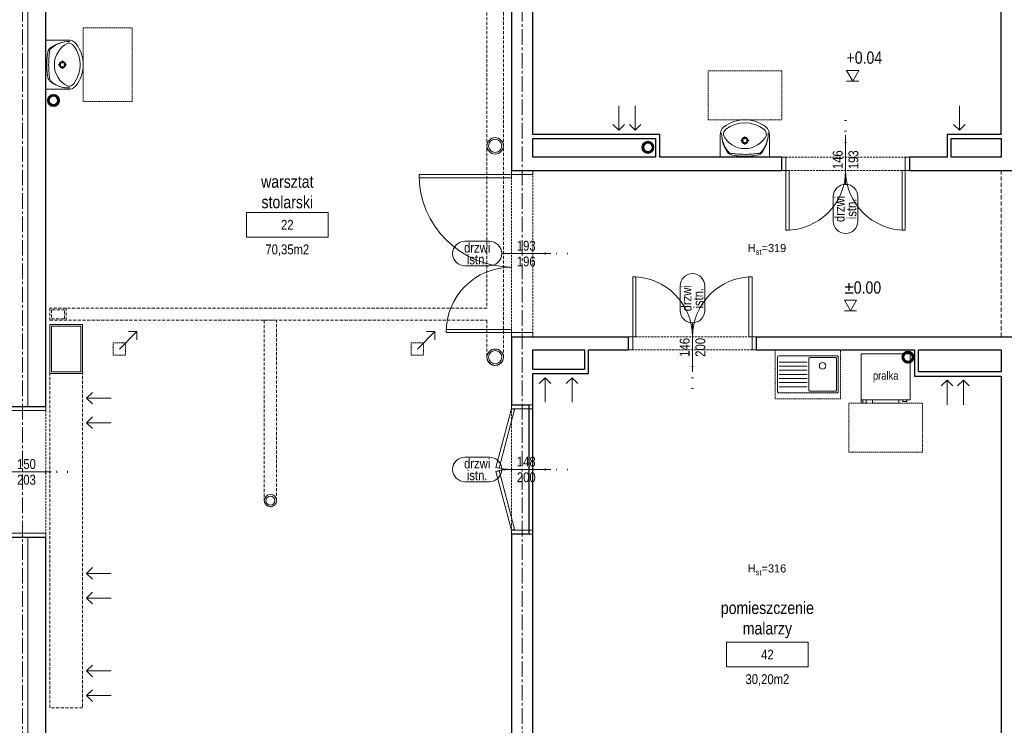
# Model space of a CAD drawing. Header units: millimetres. Extents: x -291747 to 77132, y 46721 to 203932.
# Tile 15 of 110: x 69252 to 70455, y 80796 to 81657. Entities that reach past the tile are written whole.
import ezdxf
from ezdxf.enums import TextEntityAlignment as Align

# ---------------------------------------------------------------- set-up
doc = ezdxf.new("R2010")
doc.units = ezdxf.units.MM
doc.header["$MEASUREMENT"] = 0
for name, pattern in [('DIVIDE', [1.25, 0.5, -0.25, 0, -0.25, 0, -0.25]), ('xreff_LSN_szatnie_PW_rzuty_14$0$CENTER2', [28.575, 19.05, -3.175, 3.175, -3.175]), ('xreff_LSN_szatnie_PW_rzuty_14$0$DASHED', [19.05, 12.7, -6.35]), ('xreff_LSN_szatnie_PW_rzuty_14$0$HIDDEN2', [4.7625, 3.175, -1.5875])]:
    doc.linetypes.add(name, pattern=pattern)
doc.layers.get('0').update_dxf_attribs({"lineweight": 9})
doc.layers.get('Defpoints').update_dxf_attribs({"lineweight": 9})
for name, color, linetype, lineweight in [('FL-xref', 250, 'Continuous', 9), ('FL_ppoż', 4, 'DIVIDE', 40), ('Kanalizacja', 24, 'Continuous', 35), ('xreff_LSN_szatnie_PW_rzuty_14$0$A drzwi płytowe', 252, 'Continuous', 9), ('xreff_LSN_szatnie_PW_rzuty_14$0$A koty architektura', 252, 'Continuous', 9), ('xreff_LSN_szatnie_PW_rzuty_14$0$A opis', 252, 'Continuous', 9), ('xreff_LSN_szatnie_PW_rzuty_14$0$A opis pom', 252, 'Continuous', 9), ('xreff_LSN_szatnie_PW_rzuty_14$0$A opis pom pow', 252, 'Continuous', 9), ('xreff_LSN_szatnie_PW_rzuty_14$0$A opis stolarka', 252, 'Continuous', 9), ('xreff_LSN_szatnie_PW_rzuty_14$0$A opis stolarka NWD typ', 252, 'Continuous', 9), ('xreff_LSN_szatnie_PW_rzuty_14$0$A opis stolarka NWD wyposażenie', 252, 'Continuous', 9), ('xreff_LSN_szatnie_PW_rzuty_14$0$A opis technologia', 8, 'Continuous', 13), ('xreff_LSN_szatnie_PW_rzuty_14$0$A widok wyżej', 252, 'xreff_LSN_szatnie_PW_rzuty_14$0$DASHED', 9), ('xreff_LSN_szatnie_PW_rzuty_14$0$A wyposazenie sanitarne', 8, 'Continuous', 9), ('xreff_LSN_szatnie_PW_rzuty_14$0$A-Wall', 252, 'Continuous', 9), ('xreff_LSN_szatnie_PW_rzuty_14$0$IS kanaly wentylacyjne', 8, 'xreff_LSN_szatnie_PW_rzuty_14$0$DASHED', 9), ('xreff_LSN_szatnie_PW_rzuty_14$0$IS wentylacja kratki istniejace', 8, 'Continuous', 9), ('xreff_LSN_szatnie_PW_rzuty_14$0$S-Grid-Iden', 8, 'xreff_LSN_szatnie_PW_rzuty_14$0$CENTER2', 9)]:
    doc.layers.add(name, color=color, linetype=linetype, lineweight=lineweight)
doc.layers.add('xreff_LSN_szatnie_PW_rzuty_14$0$A opis ppoż drzwi', color=252, linetype='Continuous', lineweight=9, transparency=0.25)
doc.styles.add('xreff_LSN_szatnie_PW_rzuty_14$0$Standard', font='txt')
doc.styles.add('xreff_LSN_szatnie_PW_rzuty_14$0$STYL ASA', font='ARIALN.TTF')

# ---------------------------------------------------------------- blocks, each defined once
blk = doc.blocks.new('xreff_LSN_szatnie_PW_rzuty_14$0$zlew jednokomorowy z ociekaczem')
at = {"color": 0, "linetype": 'ByBlock', "lineweight": -2, "ltscale": 0.15}
for p, q in [((-35, -15), (-1, -15)), ((-35, -20), (-1, -20)), ((-35, -25), (-1, -25)), ((-35, -30), (-1, -30)), ((-35, -35), (-1, -35)), ((-35, -40), (-1, -40)), ((-35, -45), (-1, -45))]:
    blk.add_line(p, q, dxfattribs=at)
for points in [[(-35.7, -52.5), (35.7, -52.5, 0.414214), (37, -51.2), (37, -8.8, 0.414214), (35.7, -7.5), (-35.7, -7.5, 0.414214), (-37, -8.8), (-37, -51.2, 0.414214)], [(2.2, -9.5), (33.8, -9.5, -0.414214), (35, -10.7), (35, -49.3, -0.414214), (33.8, -50.5), (2.2, -50.5, -0.414214), (1, -49.3), (1, -10.7, -0.414214)]]:
    blk.add_lwpolyline(points, format="xyb", close=True, dxfattribs=at)
blk.add_circle((18, -19.5), 4, dxfattribs=at)
at = {"layer": 'Defpoints', "linetype": 'xreff_LSN_szatnie_PW_rzuty_14$0$HIDDEN2', "ltscale": 0.5}
blk.add_lwpolyline([(40, 0), (-40, 0), (-40, -60), (40, -60)], close=True, dxfattribs=at)
blk = doc.blocks.new('xreff_LSN_szatnie_PW_rzuty_14$0$pralka')
for p, q in [((-30, -4), (-30, -56)), ((30, -56), (30, -4)), ((30, -56), (30, -4)), ((-30, -56), (30, -56)), ((-28, -60), (-28, -56)), ((-24, -60), (-28, -60)), ((-24, -60), (-24, -56)), ((-16, -60), (-16, -56)), ((-16, -60), (0, -60)), ((16, -60), (0, -60)), ((16, -60), (16, -56)), ((21, -58), (21, -56)), ((26, -58), (21, -58)), ((26, -56), (26, -58))]:
    blk.add_line(p, q)
blk.add_lwpolyline([(30, 0), (-30, 0), (-30, -60), (-24, -60), (-24, -56), (-16, -56), (-16, -60), (16, -60), (16, -56), (21, -56), (21, -58), (26, -58), (26, -56), (30, -56)], close=True)
at = {"layer": 'Defpoints', "linetype": 'xreff_LSN_szatnie_PW_rzuty_14$0$HIDDEN2', "ltscale": 0.5}
blk.add_lwpolyline([(-45, -60), (45, -60), (45, -120), (-45, -120)], close=True, dxfattribs=at)
at = {"insert": (0, -28), "char_height": 10, "attachment_point": 5, "style": 'xreff_LSN_szatnie_PW_rzuty_14$0$STYL ASA'}
blk.add_mtext_dynamic_manual_height_columns('\\pxqc;pralka', width=136.034, gutter_width=1, heights=[0], dxfattribs=at)
blk = doc.blocks.new('xreff_LSN_szatnie_PW_rzuty_14$0$umywalka 60x45')
at = {"color": 0, "lineweight": -2, "ltscale": 0.15}
for p, q in [((-30, 0), (30, 0)), ((-30, 0), (-30, -26.7)), ((9.5, 0), (-9.5, 0)), ((30, 0), (30, -26.7)), ((-1.9, -20.4), (-5.1, -20.4)), ((0, -15.3), (0, -18.5)), ((0, -22.2), (0, -25.4)), ((5, -20.4), (1.8, -20.4))]:
    blk.add_line(p, q, dxfattribs=at)
at = {"ltscale": 0.15}
blk.add_lwpolyline([(-26.3, -27, 0.236063), (-23.2, -34.4, 0.329715), (23.2, -34.4, 0.236063), (26.3, -27, 0.623035)], format="xyb", close=True, dxfattribs=at)
blk.add_lwpolyline([(-30, -26.7, 0.239105), (-25.5, -37.3, 0.331406), (25.5, -37.3, 0.239105), (30, -26.7)], format="xyb", dxfattribs=at)
at = {"color": 0, "lineweight": -2, "ltscale": 0.15}
for radius in [3.89, 2.78]:
    blk.add_circle((0, -20.4), radius, dxfattribs=at)
for centre, radius, start, end in [((9.3, -28.7), 37.7, 140.6648, 180.9072), ((5.4, -28.9), 33.9, 138.5245, 180.6767), ((-16.2, -9.7), 5, 97.8304, 138.5245), ((-16, -7.9), 5, 102.694, 140.6648), ((-0.6, -76.3), 75.1, 89.4897, 102.694), ((0.6, -131.8), 128.2, 90.245, 97.8304), ((0.6, -76.3), 75.1, 77.2285, 90.4328), ((-0.7, -131.8), 128.2, 82.0921, 89.6775), ((16.2, -9.8), 5, 41.398, 82.0921), ((16.1, -8), 5, 39.2578, 77.2285), ((-9.3, -28.7), 37.7, 359.0153, 39.2578), ((-5.5, -28.9), 33.9, 359.2458, 41.398)]:
    blk.add_arc(centre, radius, start, end, dxfattribs=at)
at = {"layer": 'Defpoints', "linetype": 'xreff_LSN_szatnie_PW_rzuty_14$0$HIDDEN2', "ltscale": 0.5}
blk.add_lwpolyline([(-45, -45.6), (45, -45.6), (45, -105.6), (-45, -105.6)], close=True, dxfattribs=at)
blk = doc.blocks.new('xreff_LSN_szatnie_PW_rzuty_14$0$środek')
blk.add_line((0, 0), (0, -10))
blk = doc.blocks.new('xreff_LSN_szatnie_PW_rzuty_14$0$ddtag_UP')
at = {"transparency": 33554687}
blk.add_lwpolyline([(0, 30), (0, -30)], dxfattribs=at)
at = {"layer": 'xreff_LSN_szatnie_PW_rzuty_14$0$A opis stolarka NWD typ', "transparency": 33554687}
blk.add_lwpolyline([(-15, 75, -1), (15, 75), (15, 45, -1), (-15, 45)], format="xyb", close=True, dxfattribs=at)
at = {"ltscale": 0.1, "transparency": 33554687, "style": 'xreff_LSN_szatnie_PW_rzuty_14$0$STYL ASA'}
blk.add_attdef('DOORS:SZEROKOŚĆ', text='', height=12, rotation=90, dxfattribs=at).set_placement((0, 0, 0), align=Align.BOTTOM_CENTER)
blk.add_attdef('DOORS:WYSOKOŚĆ', text='', height=12, rotation=90, dxfattribs=at).set_placement((3.6, 0, 0), align=Align.TOP_CENTER)
blk.add_attdef('DOORS:AKUSTYKA', text='', height=10, dxfattribs=at).set_placement((0, -49), align=Align.MIDDLE_CENTER)
at = {"layer": 'xreff_LSN_szatnie_PW_rzuty_14$0$A opis ppoż drzwi', "ltscale": 0.1, "transparency": 33554687, "style": 'xreff_LSN_szatnie_PW_rzuty_14$0$STYL ASA'}
blk.add_attdef('DOORS:PPOŻ', text='', height=10, dxfattribs=at).set_placement((0, -36), align=Align.MIDDLE_CENTER)
at = {"layer": 'xreff_LSN_szatnie_PW_rzuty_14$0$A opis stolarka NWD typ', "ltscale": 0.1, "transparency": 33554687, "style": 'xreff_LSN_szatnie_PW_rzuty_14$0$STYL ASA'}
blk.add_attdef('DOORS:PODTYP', text='', height=12, rotation=90, dxfattribs=at).set_placement((1.2, 60, 0), align=Align.TOP_CENTER)
blk.add_attdef('DOORS:TYP', text='', height=12, rotation=90, dxfattribs=at).set_placement((2.4, 60, 0), align=Align.BOTTOM_CENTER)
at = {"layer": 'xreff_LSN_szatnie_PW_rzuty_14$0$A opis stolarka NWD wyposażenie', "ltscale": 0.1, "transparency": 33554687, "style": 'xreff_LSN_szatnie_PW_rzuty_14$0$STYL ASA'}
blk.add_attdef('DOORS:WYPOSAŻENIE', text='', height=10, dxfattribs=at).set_placement((0, -22), align=Align.MIDDLE_CENTER)
blk = doc.blocks.new('xreff_LSN_szatnie_PW_rzuty_14$0$ddtag_LEFT')
at = {"transparency": 33554687}
blk.add_lwpolyline([(-30, 0), (30, 0)], dxfattribs=at)
at = {"layer": 'xreff_LSN_szatnie_PW_rzuty_14$0$A opis stolarka NWD typ', "transparency": 33554687}
blk.add_lwpolyline([(-75, -15, -1), (-75, 15), (-45, 15, -1), (-45, -15)], format="xyb", close=True, dxfattribs=at)
at = {"ltscale": 0.1, "transparency": 33554687, "style": 'xreff_LSN_szatnie_PW_rzuty_14$0$STYL ASA'}
blk.add_attdef('DOORS:AKUSTYKA', text='', height=10, rotation=90, dxfattribs=at).set_placement((49, 0), align=Align.MIDDLE_CENTER)
blk.add_attdef('DOORS:SZEROKOŚĆ', text='', height=12, dxfattribs=at).set_placement((0, 0, 0), align=Align.BOTTOM_CENTER)
blk.add_attdef('DOORS:WYSOKOŚĆ', text='', height=12, dxfattribs=at).set_placement((0, -3.6, 0), align=Align.TOP_CENTER)
at = {"layer": 'xreff_LSN_szatnie_PW_rzuty_14$0$A opis ppoż drzwi', "ltscale": 0.1, "transparency": 33554687, "style": 'xreff_LSN_szatnie_PW_rzuty_14$0$STYL ASA'}
blk.add_attdef('DOORS:PPOŻ', text='', height=10, rotation=90, dxfattribs=at).set_placement((36, 0), align=Align.MIDDLE_CENTER)
at = {"layer": 'xreff_LSN_szatnie_PW_rzuty_14$0$A opis stolarka NWD typ', "ltscale": 0.1, "transparency": 33554687, "style": 'xreff_LSN_szatnie_PW_rzuty_14$0$STYL ASA'}
blk.add_attdef('DOORS:TYP', text='', height=12, dxfattribs=at).set_placement((-60, -2.4, 0), align=Align.BOTTOM_CENTER)
blk.add_attdef('DOORS:PODTYP', text='', height=12, dxfattribs=at).set_placement((-60, -1.2, 0), align=Align.TOP_CENTER)
at = {"layer": 'xreff_LSN_szatnie_PW_rzuty_14$0$A opis stolarka NWD wyposażenie', "ltscale": 0.1, "transparency": 33554687, "style": 'xreff_LSN_szatnie_PW_rzuty_14$0$STYL ASA'}
blk.add_attdef('DOORS:WYPOSAŻENIE', text='', height=10, rotation=90, dxfattribs=at).set_placement((22, 0), align=Align.MIDDLE_CENTER)
blk = doc.blocks.new('xreff_LSN_szatnie_PW_rzuty_14$0$tag wn')
blk.add_lwpolyline([(-25, -7.5), (25, -7.5), (25, 7.5), (-25, 7.5)], close=True)
at = {"style": 'xreff_LSN_szatnie_PW_rzuty_14$0$STYL ASA'}
blk.add_attdef('ROOM:NO', text='', height=6, dxfattribs=at).set_placement((0, 0), align=Align.MIDDLE_CENTER)
at = {"layer": 'xreff_LSN_szatnie_PW_rzuty_14$0$A opis pom pow', "style": 'xreff_LSN_szatnie_PW_rzuty_14$0$STYL ASA'}
blk.add_attdef('ROOM:AREA', text='', height=6, dxfattribs=at).set_placement((0, -15), align=Align.MIDDLE_CENTER)
blk = doc.blocks.new('xreff_LSN_szatnie_PW_rzuty_14$0$ddtag_DOWN')
at = {"transparency": 33554687}
blk.add_lwpolyline([(0, -30), (0, 30)], dxfattribs=at)
at = {"layer": 'xreff_LSN_szatnie_PW_rzuty_14$0$A opis stolarka NWD typ', "transparency": 33554687}
blk.add_lwpolyline([(15, -75, -1), (-15, -75), (-15, -45, -1), (15, -45)], format="xyb", close=True, dxfattribs=at)
at = {"ltscale": 0.1, "transparency": 33554687, "style": 'xreff_LSN_szatnie_PW_rzuty_14$0$STYL ASA'}
blk.add_attdef('DOORS:SZEROKOŚĆ', text='', height=12, rotation=90, dxfattribs=at).set_placement((0, 0, 0), align=Align.BOTTOM_CENTER)
blk.add_attdef('DOORS:WYSOKOŚĆ', text='', height=12, rotation=90, dxfattribs=at).set_placement((3.6, 0, 0), align=Align.TOP_CENTER)
blk.add_attdef('DOORS:AKUSTYKA', text='', height=10, dxfattribs=at).set_placement((0, 49), align=Align.MIDDLE_CENTER)
at = {"layer": 'xreff_LSN_szatnie_PW_rzuty_14$0$A opis ppoż drzwi', "ltscale": 0.1, "transparency": 33554687, "style": 'xreff_LSN_szatnie_PW_rzuty_14$0$STYL ASA'}
blk.add_attdef('DOORS:PPOŻ', text='', height=10, dxfattribs=at).set_placement((0, 36), align=Align.MIDDLE_CENTER)
at = {"layer": 'xreff_LSN_szatnie_PW_rzuty_14$0$A opis stolarka NWD typ', "ltscale": 0.1, "transparency": 33554687, "style": 'xreff_LSN_szatnie_PW_rzuty_14$0$STYL ASA'}
blk.add_attdef('DOORS:PODTYP', text='', height=12, rotation=90, dxfattribs=at).set_placement((1.2, -60, 0), align=Align.TOP_CENTER)
blk.add_attdef('DOORS:TYP', text='', height=12, rotation=90, dxfattribs=at).set_placement((2.4, -60, 0), align=Align.BOTTOM_CENTER)
at = {"layer": 'xreff_LSN_szatnie_PW_rzuty_14$0$A opis stolarka NWD wyposażenie', "ltscale": 0.1, "transparency": 33554687, "style": 'xreff_LSN_szatnie_PW_rzuty_14$0$STYL ASA'}
blk.add_attdef('DOORS:WYPOSAŻENIE', text='', height=10, dxfattribs=at).set_placement((0, 22), align=Align.MIDDLE_CENTER)
blk = doc.blocks.new('xreff_LSN_szatnie_PW_rzuty_14$0$rzedna_ARCH_UP')
at = {"color": 0, "linetype": 'ByBlock'}
blk.add_line((0.05, 0), (-0.05, 0), dxfattribs=at)
blk.add_lwpolyline([(0, 0), (0.05, 0.0866), (-0.05, 0.0866)], close=True, dxfattribs=at)
at = {"color": 0, "linetype": 'ByBlock', "style": 'xreff_LSN_szatnie_PW_rzuty_14$0$STYL ASA'}
for tag, p in [('ELEVATION', (-0.05, 0.1405)), ('SUFFIX', (0.1279, 0))]:
    blk.add_attdef(tag, p, '', height=0.1, dxfattribs=at)
blk.add_attdef('PREFIX', text='', height=0.1, dxfattribs=at).set_placement((-0.0971, 0.1405), align=Align.RIGHT)
blk = doc.blocks.new('xreff_LSN_szatnie_PW_rzuty_14')
at = {"layer": 'xreff_LSN_szatnie_PW_rzuty_14$0$A drzwi płytowe', "linetype": 'Continuous', "lineweight": 9, "ltscale": 0.2}
for points in [[(70187.7, 81489.2), (70182.7, 81489.2), (70182.7, 81473.2), (70187.7, 81473.2)], [(70333.7, 81489.2), (70338.7, 81489.2), (70338.7, 81473.2), (70333.7, 81473.2)], [(69878.7, 81468.2), (69878.7, 81473.2), (69852.7, 81473.2), (69852.7, 81468.2)], [(69878.7, 81275.2), (69878.7, 81270.2), (69852.7, 81270.2), (69852.7, 81275.2)], [(70000.7, 81254.2), (69995.7, 81254.2), (69995.7, 81270.2), (70000.7, 81270.2)], [(70146.7, 81254.2), (70151.7, 81254.2), (70151.7, 81270.2), (70146.7, 81270.2)], [(69283.7, 81180.2), (69283.7, 81185.2), (69226.7, 81185.2), (69226.7, 81180.2)], [(69878.7, 81182.2), (69878.7, 81187.2), (69852.7, 81187.2), (69852.7, 81182.2)], [(69283.7, 81030.2), (69283.7, 81025.2), (69226.7, 81025.2), (69226.7, 81030.2)], [(69878.7, 81034.2), (69878.7, 81029.2), (69852.7, 81029.2), (69852.7, 81034.2)]]:
    blk.add_lwpolyline(points, close=True, dxfattribs=at)
at = {"layer": 'xreff_LSN_szatnie_PW_rzuty_14$0$A drzwi płytowe', "linetype": 'Continuous', "lineweight": 9}
for points in [[(70187.7, 81473.2), (70191.7, 81473.2), (70191.7, 81400.2), (70187.7, 81400.2)], [(70333.7, 81400.2), (70329.7, 81400.2), (70329.7, 81473.2), (70333.7, 81473.2)], [(69852.7, 81468.2), (69852.7, 81464.2), (69739.7, 81464.2), (69739.7, 81468.2)], [(70000.7, 81270.2), (70004.7, 81270.2), (70004.7, 81343.2), (70000.7, 81343.2)], [(70146.7, 81343.2), (70142.7, 81343.2), (70142.7, 81270.2), (70146.7, 81270.2)], [(69772.7, 81275.2), (69772.7, 81279.2), (69852.7, 81279.2), (69852.7, 81275.2)], [(69833.5, 81110.7), (69837.4, 81109.7), (69856.5, 81181.2), (69852.7, 81182.2)], [(69852.7, 81034.2), (69856.5, 81035.3), (69837.4, 81106.7), (69833.5, 81105.7)]]:
    blk.add_lwpolyline(points, close=True, dxfattribs=at)
at = {"layer": 'xreff_LSN_szatnie_PW_rzuty_14$0$A drzwi płytowe', "linetype": 'Continuous', "lineweight": 9, "ltscale": 0.2, "extrusion": (0, 0, -1)}
for centre, radius, start, end in [((-70187.7, 81473.2), 73, 180, 270), ((-69852.7, 81468.2), 113, 270, 0), ((-70146.7, 81270.2), 73, 0, 90), ((-69852.7, 81182.2), 74, 270, 285)]:
    blk.add_arc(centre, radius, start, end, dxfattribs=at)
at = {"layer": 'xreff_LSN_szatnie_PW_rzuty_14$0$A drzwi płytowe', "linetype": 'Continuous', "lineweight": 9, "ltscale": 0.2}
for centre, radius, start, end in [((70333.7, 81473.2), 73, 180, 270), ((69852.7, 81275.2), 80, 90, 180), ((70000.7, 81270.2), 73, 0, 90), ((69852.7, 81034.2), 74, 90, 105)]:
    blk.add_arc(centre, radius, start, end, dxfattribs=at)
at = {"layer": 'xreff_LSN_szatnie_PW_rzuty_14$0$A widok wyżej', "linetype": 'xreff_LSN_szatnie_PW_rzuty_14$0$DASHED', "lineweight": 9, "ltscale": 0.2}
for p, q in [((70338.7, 81489.2), (70182.7, 81489.2)), ((69852.7, 81473.2), (69852.7, 81270.2)), ((69878.7, 81270.2), (69878.7, 81473.2)), ((70182.7, 81473.2), (70338.7, 81473.2)), ((70151.7, 81270.2), (69995.7, 81270.2)), ((69995.7, 81254.2), (70151.7, 81254.2)), ((69283.7, 81025.2), (69283.7, 81185.2)), ((69852.7, 81187.2), (69852.7, 81029.2)), ((69878.7, 81029.2), (69878.7, 81187.2))]:
    blk.add_line(p, q, dxfattribs=at)
at = {"layer": 'xreff_LSN_szatnie_PW_rzuty_14$0$A widok wyżej', "ltscale": 0.4}
blk.add_lwpolyline([(70450.7, 81270.2), (70450.7, 81473.2)], dxfattribs=at)
at = {"layer": 'xreff_LSN_szatnie_PW_rzuty_14$0$A-Wall', "linetype": 'Continuous', "lineweight": 25}
for p, q in [((69283.7, 81185.2), (69283.7, 81953.2)), ((69852.7, 81953.2), (69852.7, 81473.2)), ((69878.7, 81517.2), (69878.7, 81953.2)), ((70450.7, 81517.2), (70450.7, 81953.2)), ((70033.7, 81517.2), (69878.7, 81517.2)), ((70033.7, 81489.2), (70033.7, 81517.2)), ((70384.7, 81517.2), (70384.7, 81489.2)), ((70450.7, 81517.2), (70384.7, 81517.2)), ((69878.7, 81489.2), (69878.7, 81512.2)), ((69878.7, 81512.2), (70028.7, 81512.2)), ((70028.7, 81512.2), (70028.7, 81489.2)), ((70389.7, 81489.2), (70389.7, 81512.2)), ((70389.7, 81512.2), (70450.7, 81512.2)), ((70450.7, 81512.2), (70450.7, 81489.2)), ((70028.7, 81489.2), (69878.7, 81489.2)), ((70182.7, 81489.2), (70033.7, 81489.2)), ((70182.7, 81473.2), (70182.7, 81489.2)), ((70384.7, 81489.2), (70338.7, 81489.2)), ((70338.7, 81489.2), (70338.7, 81473.2)), ((70450.7, 81489.2), (70389.7, 81489.2)), ((69852.7, 81473.2), (70182.7, 81473.2)), ((70338.7, 81473.2), (70741.7, 81473.2)), ((69852.7, 81270.2), (69852.7, 81187.2)), ((69852.7, 81270.2), (69995.7, 81270.2)), ((69995.7, 81254.2), (69995.7, 81270.2)), ((70151.7, 81270.2), (70151.7, 81254.2)), ((70151.7, 81270.2), (70582.7, 81270.2)), ((69878.7, 81230.2), (69878.7, 81254.2)), ((69878.7, 81254.2), (69941.7, 81254.2)), ((69941.7, 81254.2), (69941.7, 81230.2)), ((69946.7, 81254.2), (69995.7, 81254.2)), ((69946.7, 81225.2), (69946.7, 81254.2)), ((70151.7, 81254.2), (70344.7, 81254.2)), ((70344.7, 81254.2), (70344.7, 81222.2)), ((70349.7, 81254.2), (70450.7, 81254.2)), ((70349.7, 81227.2), (70349.7, 81254.2)), ((70450.7, 81254.2), (70450.7, 81227.2)), ((69941.7, 81230.2), (69878.7, 81230.2)), ((69878.7, 81187.2), (69878.7, 81225.2)), ((69878.7, 81225.2), (69946.7, 81225.2)), ((70344.7, 81222.2), (70450.7, 81222.2)), ((70450.7, 81227.2), (70349.7, 81227.2)), ((70450.7, 81222.2), (70450.7, 80717.2)), ((69226.7, 81185.2), (69283.7, 81185.2)), ((69852.7, 81187.2), (69873.7, 81187.2)), ((69873.7, 81187.2), (69873.7, 81029.2)), ((69878.7, 81029.2), (69878.7, 81187.2)), ((69283.7, 81025.2), (69226.7, 81025.2)), ((69283.7, 80717.2), (69283.7, 81025.2)), ((69852.7, 81029.2), (69852.7, 80717.2)), ((69873.7, 81029.2), (69852.7, 81029.2)), ((69878.7, 80717.2), (69878.7, 81029.2))]:
    blk.add_line(p, q, dxfattribs=at)
at = {"layer": 'xreff_LSN_szatnie_PW_rzuty_14$0$A-Wall'}
for points in [[(69261.7, 81185.2), (69261.7, 81981.2)], [(69261.7, 80689.2), (69261.7, 81025.2)]]:
    blk.add_lwpolyline(points, dxfattribs=at)
at = {"layer": 'xreff_LSN_szatnie_PW_rzuty_14$0$IS kanaly wentylacyjne', "ltscale": 0.3}
for points in [[(69842.7, 81245.2), (69842.7, 81943.2), (69604.7, 81943.2, 1), (69604.7, 81923.2), (69822.7, 81923.2), (69822.7, 81305.2), (69288.7, 81305.2), (69288.7, 81290.2), (69822.7, 81290.2), (69822.7, 81245.2, 1)], [(69550.7, 81070.2, 1), (69565.7, 81070.2), (69565.7, 81290.2), (69550.7, 81290.2)]]:
    blk.add_lwpolyline(points, format="xyb", close=True, dxfattribs=at)
for points in [[(69288.7, 81290.2), (69308.7, 81290.2), (69308.7, 81305.2), (69288.7, 81305.2)], [(69290.7, 81292.2), (69306.7, 81292.2), (69306.7, 81303.2), (69290.7, 81303.2)], [(69288.7, 81285.2), (69328.7, 81285.2), (69328.7, 80817.2), (69288.7, 80817.2)]]:
    blk.add_lwpolyline(points, close=True, dxfattribs=at)
at = {"layer": 'xreff_LSN_szatnie_PW_rzuty_14$0$IS kanaly wentylacyjne', "linetype": 'ByBlock', "ltscale": 0.3}
for points in [[(69288.7, 81285.2), (69328.7, 81285.2), (69328.7, 81225.2), (69288.7, 81225.2)], [(69290.7, 81283.2), (69326.7, 81283.2), (69326.7, 81227.2), (69290.7, 81227.2)]]:
    blk.add_lwpolyline(points, close=True, dxfattribs=at)
for points in [[(69340.8, 81188.1), (69333.7, 81195.2), (69340.8, 81202.3)], [(69333.7, 81195.2), (69363.7, 81195.2)], [(69340.8, 81158.1), (69333.7, 81165.2), (69340.8, 81172.3)], [(69333.7, 81165.2), (69363.7, 81165.2)], [(69340.8, 80974.1), (69333.7, 80981.2), (69340.8, 80988.3)], [(69333.7, 80981.2), (69363.7, 80981.2)], [(69340.8, 80944.1), (69333.7, 80951.2), (69340.8, 80958.3)], [(69333.7, 80951.2), (69363.7, 80951.2)], [(69340.8, 80855.1), (69333.7, 80862.2), (69340.8, 80869.3)], [(69333.7, 80862.2), (69363.7, 80862.2)], [(69340.8, 80825.1), (69333.7, 80832.2), (69340.8, 80839.3)], [(69333.7, 80832.2), (69363.7, 80832.2)]]:
    blk.add_lwpolyline(points, dxfattribs=at)
for centre, radius in [((69832.7, 81503.2), 10), ((69832.7, 81503.2), 8), ((69832.7, 81245.2), 10), ((69832.7, 81245.2), 8), ((69558.2, 81070.2), 7.5), ((69558.2, 81070.2), 5.5)]:
    blk.add_circle(centre, radius, dxfattribs=at)
at = {"layer": 'xreff_LSN_szatnie_PW_rzuty_14$0$IS wentylacja kratki istniejace'}
for points in [[(69983.7, 81522.2), (69983.7, 81552.2)], [(70003.7, 81522.2), (70003.7, 81552.2)], [(70399.7, 81522.2), (70399.7, 81552.2)], [(69976.6, 81529.3), (69983.7, 81522.2), (69990.8, 81529.3)], [(69996.6, 81529.3), (70003.7, 81522.2), (70010.8, 81529.3)], [(70392.6, 81529.3), (70399.7, 81522.2), (70406.8, 81529.3)], [(69394.9, 81276.4), (69373.7, 81255.2)], [(69394.9, 81266.4), (69394.9, 81276.4), (69384.9, 81276.4)], [(69758.9, 81276.4), (69737.7, 81255.2)], [(69758.9, 81266.4), (69758.9, 81276.4), (69748.9, 81276.4)], [(69886.6, 81213.1), (69893.7, 81220.2), (69900.8, 81213.1)], [(69893.7, 81220.2), (69893.7, 81190.2)], [(69919.6, 81213.1), (69926.7, 81220.2), (69933.8, 81213.1)], [(69926.7, 81220.2), (69926.7, 81190.2)], [(70377.6, 81210.1), (70384.7, 81217.2), (70391.8, 81210.1)], [(70384.7, 81217.2), (70384.7, 81187.2)], [(70397.6, 81210.1), (70404.7, 81217.2), (70411.8, 81210.1)], [(70404.7, 81217.2), (70404.7, 81187.2)]]:
    blk.add_lwpolyline(points, dxfattribs=at)
at = {"layer": 'xreff_LSN_szatnie_PW_rzuty_14$0$IS wentylacja kratki istniejace', "linetype": 'xreff_LSN_szatnie_PW_rzuty_14$0$HIDDEN2', "ltscale": 0.5}
for points in [[(69366.2, 81262.7), (69381.2, 81262.7), (69381.2, 81247.7), (69366.2, 81247.7)], [(69730.2, 81262.7), (69745.2, 81262.7), (69745.2, 81247.7), (69730.2, 81247.7)]]:
    blk.add_lwpolyline(points, close=True, dxfattribs=at)
at = {"layer": 'xreff_LSN_szatnie_PW_rzuty_14$0$S-Grid-Iden'}
for points in [[(69255.2, 82131.2), (69255.2, 80539.2)], [(69865.7, 82131.2), (69865.7, 80539.2)]]:
    blk.add_lwpolyline(points, dxfattribs=at)
at = {"layer": 'xreff_LSN_szatnie_PW_rzuty_14$0$A drzwi płytowe', "linetype": 'Continuous', "lineweight": 9, "ltscale": 0.2, "extrusion": (0, 0, -1), "zscale": -1}
for p, rotation in [((-70260.7, 81481.2), 180), ((-69865.7, 81371.7), 270), ((-69255.2, 81105.2), 270)]:
    blk.add_blockref('xreff_LSN_szatnie_PW_rzuty_14$0$środek', p, dxfattribs=dict(at, rotation=rotation))
at = {"layer": 'xreff_LSN_szatnie_PW_rzuty_14$0$A drzwi płytowe', "linetype": 'Continuous', "lineweight": 9, "ltscale": 0.2}
blk.add_blockref('xreff_LSN_szatnie_PW_rzuty_14$0$środek', (70073.7, 81262.2), dxfattribs=at)
at = {"layer": 'xreff_LSN_szatnie_PW_rzuty_14$0$A drzwi płytowe', "linetype": 'Continuous', "lineweight": 9, "ltscale": 0.2, "rotation": 90}
blk.add_blockref('xreff_LSN_szatnie_PW_rzuty_14$0$środek', (69865.7, 81108.2), dxfattribs=at)
at = {"layer": 'xreff_LSN_szatnie_PW_rzuty_14$0$A koty architektura', "linetype": 'Continuous', "lineweight": 9, "xscale": 150, "yscale": 150, "zscale": 150}
for p, values in [((70269.4, 81582.3, 4), {'ELEVATION': '+0.04'}), ((70266.7, 81301.7), {'ELEVATION': '±0.00'})]:
    blk.add_blockref('xreff_LSN_szatnie_PW_rzuty_14$0$rzedna_ARCH_UP', p, dxfattribs=at).add_auto_attribs(values)
at = {"layer": 'xreff_LSN_szatnie_PW_rzuty_14$0$A opis pom', "linetype": 'Continuous', "lineweight": 9, "xscale": 2, "yscale": 2, "zscale": 2}
for p, values in [((69578.8, 81406.8), {'ROOM:NO': '22', 'ROOM:AREA': '70,35m2'}), ((70165.2, 80882.2), {'ROOM:NO': '42', 'ROOM:AREA': '30,20m2'})]:
    blk.add_blockref('xreff_LSN_szatnie_PW_rzuty_14$0$tag wn', p, dxfattribs=at).add_auto_attribs(values)
at = {"layer": 'xreff_LSN_szatnie_PW_rzuty_14$0$A opis stolarka', "linetype": 'Continuous', "lineweight": 9}
ref = blk.add_blockref('xreff_LSN_szatnie_PW_rzuty_14$0$ddtag_DOWN', (70260.7, 81486.2), dxfattribs=at)
ref.add_attrib('DOORS:AKUSTYKA', '-', dxfattribs={"layer": '0', "ltscale": 0.1, "height": 10, "style": 'xreff_LSN_szatnie_PW_rzuty_14$0$STYL ASA'}).set_placement((70260.7, 81535.2), align=Align.MIDDLE_CENTER)
ref.add_attrib('DOORS:PPOŻ', '-', dxfattribs={"layer": 'xreff_LSN_szatnie_PW_rzuty_14$0$A opis ppoż drzwi', "ltscale": 0.1, "height": 10, "style": 'xreff_LSN_szatnie_PW_rzuty_14$0$STYL ASA'}).set_placement((70260.7, 81522.2), align=Align.MIDDLE_CENTER)
ref.add_attrib('DOORS:WYSOKOŚĆ', '193', dxfattribs={"layer": '0', "ltscale": 0.1, "height": 12, "rotation": 90, "style": 'xreff_LSN_szatnie_PW_rzuty_14$0$STYL ASA'}).set_placement((70264.3, 81486.2, 0), align=Align.TOP_CENTER)
ref.add_attrib('DOORS:SZEROKOŚĆ', '146', dxfattribs={"layer": '0', "ltscale": 0.1, "height": 12, "rotation": 90, "style": 'xreff_LSN_szatnie_PW_rzuty_14$0$STYL ASA'}).set_placement((70260.7, 81486.2, 0), align=Align.BOTTOM_CENTER)
ref.add_attrib('DOORS:PODTYP', 'istn.', dxfattribs={"layer": 'xreff_LSN_szatnie_PW_rzuty_14$0$A opis stolarka NWD typ', "ltscale": 0.1, "height": 12, "rotation": 90, "style": 'xreff_LSN_szatnie_PW_rzuty_14$0$STYL ASA'}).set_placement((70261.9, 81426.2, 0), align=Align.TOP_CENTER)
ref.add_attrib('DOORS:TYP', 'drzwi', dxfattribs={"layer": 'xreff_LSN_szatnie_PW_rzuty_14$0$A opis stolarka NWD typ', "ltscale": 0.1, "height": 12, "rotation": 90, "style": 'xreff_LSN_szatnie_PW_rzuty_14$0$STYL ASA'}).set_placement((70263.1, 81426.2, 0), align=Align.BOTTOM_CENTER)
ref.add_attrib('DOORS:WYPOSAŻENIE', '-', dxfattribs={"layer": 'xreff_LSN_szatnie_PW_rzuty_14$0$A opis stolarka NWD wyposażenie', "ltscale": 0.1, "height": 10, "style": 'xreff_LSN_szatnie_PW_rzuty_14$0$STYL ASA'}).set_placement((70260.7, 81508.2), align=Align.MIDDLE_CENTER)
ref = blk.add_blockref('xreff_LSN_szatnie_PW_rzuty_14$0$ddtag_LEFT', (69870.7, 81371.7), dxfattribs=at)
ref.add_attrib('DOORS:WYPOSAŻENIE', '-', dxfattribs={"layer": 'xreff_LSN_szatnie_PW_rzuty_14$0$A opis stolarka NWD wyposażenie', "ltscale": 0.1, "height": 10, "rotation": 90, "style": 'xreff_LSN_szatnie_PW_rzuty_14$0$STYL ASA'}).set_placement((69892.7, 81371.7), align=Align.MIDDLE_CENTER)
ref.add_attrib('DOORS:TYP', 'drzwi', dxfattribs={"layer": 'xreff_LSN_szatnie_PW_rzuty_14$0$A opis stolarka NWD typ', "ltscale": 0.1, "height": 12, "style": 'xreff_LSN_szatnie_PW_rzuty_14$0$STYL ASA'}).set_placement((69810.7, 81369.3, 0), align=Align.BOTTOM_CENTER)
ref.add_attrib('DOORS:PODTYP', 'istn.', dxfattribs={"layer": 'xreff_LSN_szatnie_PW_rzuty_14$0$A opis stolarka NWD typ', "ltscale": 0.1, "height": 12, "style": 'xreff_LSN_szatnie_PW_rzuty_14$0$STYL ASA'}).set_placement((69810.7, 81370.5, 0), align=Align.TOP_CENTER)
ref.add_attrib('DOORS:SZEROKOŚĆ', '193', dxfattribs={"layer": '0', "ltscale": 0.1, "height": 12, "style": 'xreff_LSN_szatnie_PW_rzuty_14$0$STYL ASA'}).set_placement((69870.7, 81371.7, 0), align=Align.BOTTOM_CENTER)
ref.add_attrib('DOORS:WYSOKOŚĆ', '196', dxfattribs={"layer": '0', "ltscale": 0.1, "height": 12, "style": 'xreff_LSN_szatnie_PW_rzuty_14$0$STYL ASA'}).set_placement((69870.7, 81368.1, 0), align=Align.TOP_CENTER)
ref.add_attrib('DOORS:PPOŻ', '-', dxfattribs={"layer": 'xreff_LSN_szatnie_PW_rzuty_14$0$A opis ppoż drzwi', "ltscale": 0.1, "height": 10, "rotation": 90, "style": 'xreff_LSN_szatnie_PW_rzuty_14$0$STYL ASA'}).set_placement((69906.7, 81371.7), align=Align.MIDDLE_CENTER)
ref.add_attrib('DOORS:AKUSTYKA', '-', dxfattribs={"layer": '0', "ltscale": 0.1, "height": 10, "rotation": 90, "style": 'xreff_LSN_szatnie_PW_rzuty_14$0$STYL ASA'}).set_placement((69919.7, 81371.7), align=Align.MIDDLE_CENTER)
ref = blk.add_blockref('xreff_LSN_szatnie_PW_rzuty_14$0$ddtag_UP', (70073.7, 81257.2), dxfattribs=at)
ref.add_attrib('DOORS:AKUSTYKA', '-', dxfattribs={"layer": '0', "ltscale": 0.1, "height": 10, "style": 'xreff_LSN_szatnie_PW_rzuty_14$0$STYL ASA'}).set_placement((70073.7, 81208.2), align=Align.MIDDLE_CENTER)
ref.add_attrib('DOORS:PPOŻ', '-', dxfattribs={"layer": 'xreff_LSN_szatnie_PW_rzuty_14$0$A opis ppoż drzwi', "ltscale": 0.1, "height": 10, "style": 'xreff_LSN_szatnie_PW_rzuty_14$0$STYL ASA'}).set_placement((70073.7, 81221.2), align=Align.MIDDLE_CENTER)
ref.add_attrib('DOORS:WYSOKOŚĆ', '200', dxfattribs={"layer": '0', "ltscale": 0.1, "height": 12, "rotation": 90, "style": 'xreff_LSN_szatnie_PW_rzuty_14$0$STYL ASA'}).set_placement((70077.3, 81257.2, 0), align=Align.TOP_CENTER)
ref.add_attrib('DOORS:SZEROKOŚĆ', '146', dxfattribs={"layer": '0', "ltscale": 0.1, "height": 12, "rotation": 90, "style": 'xreff_LSN_szatnie_PW_rzuty_14$0$STYL ASA'}).set_placement((70073.7, 81257.2, 0), align=Align.BOTTOM_CENTER)
ref.add_attrib('DOORS:PODTYP', 'istn.', dxfattribs={"layer": 'xreff_LSN_szatnie_PW_rzuty_14$0$A opis stolarka NWD typ', "ltscale": 0.1, "height": 12, "rotation": 90, "style": 'xreff_LSN_szatnie_PW_rzuty_14$0$STYL ASA'}).set_placement((70074.9, 81317.2, 0), align=Align.TOP_CENTER)
ref.add_attrib('DOORS:TYP', 'drzwi', dxfattribs={"layer": 'xreff_LSN_szatnie_PW_rzuty_14$0$A opis stolarka NWD typ', "ltscale": 0.1, "height": 12, "rotation": 90, "style": 'xreff_LSN_szatnie_PW_rzuty_14$0$STYL ASA'}).set_placement((70076.1, 81317.2, 0), align=Align.BOTTOM_CENTER)
ref.add_attrib('DOORS:WYPOSAŻENIE', '-', dxfattribs={"layer": 'xreff_LSN_szatnie_PW_rzuty_14$0$A opis stolarka NWD wyposażenie', "ltscale": 0.1, "height": 10, "style": 'xreff_LSN_szatnie_PW_rzuty_14$0$STYL ASA'}).set_placement((70073.7, 81235.2), align=Align.MIDDLE_CENTER)
ref = blk.add_blockref('xreff_LSN_szatnie_PW_rzuty_14$0$ddtag_LEFT', (69260.2, 81105.2), dxfattribs=at)
ref.add_attrib('DOORS:WYPOSAŻENIE', '-', dxfattribs={"layer": 'xreff_LSN_szatnie_PW_rzuty_14$0$A opis stolarka NWD wyposażenie', "ltscale": 0.1, "height": 10, "rotation": 90, "style": 'xreff_LSN_szatnie_PW_rzuty_14$0$STYL ASA'}).set_placement((69282.2, 81105.2), align=Align.MIDDLE_CENTER)
ref.add_attrib('DOORS:TYP', 'drzwi', dxfattribs={"layer": 'xreff_LSN_szatnie_PW_rzuty_14$0$A opis stolarka NWD typ', "ltscale": 0.1, "height": 12, "style": 'xreff_LSN_szatnie_PW_rzuty_14$0$STYL ASA'}).set_placement((69200.2, 81102.8, 0), align=Align.BOTTOM_CENTER)
ref.add_attrib('DOORS:PODTYP', 'istn.', dxfattribs={"layer": 'xreff_LSN_szatnie_PW_rzuty_14$0$A opis stolarka NWD typ', "ltscale": 0.1, "height": 12, "style": 'xreff_LSN_szatnie_PW_rzuty_14$0$STYL ASA'}).set_placement((69200.2, 81104, 0), align=Align.TOP_CENTER)
ref.add_attrib('DOORS:SZEROKOŚĆ', '150', dxfattribs={"layer": '0', "ltscale": 0.1, "height": 12, "style": 'xreff_LSN_szatnie_PW_rzuty_14$0$STYL ASA'}).set_placement((69260.2, 81105.2, 0), align=Align.BOTTOM_CENTER)
ref.add_attrib('DOORS:WYSOKOŚĆ', '203', dxfattribs={"layer": '0', "ltscale": 0.1, "height": 12, "style": 'xreff_LSN_szatnie_PW_rzuty_14$0$STYL ASA'}).set_placement((69260.2, 81101.6, 0), align=Align.TOP_CENTER)
ref.add_attrib('DOORS:PPOŻ', '-', dxfattribs={"layer": 'xreff_LSN_szatnie_PW_rzuty_14$0$A opis ppoż drzwi', "ltscale": 0.1, "height": 10, "rotation": 90, "style": 'xreff_LSN_szatnie_PW_rzuty_14$0$STYL ASA'}).set_placement((69296.2, 81105.2), align=Align.MIDDLE_CENTER)
ref.add_attrib('DOORS:AKUSTYKA', '-', dxfattribs={"layer": '0', "ltscale": 0.1, "height": 10, "rotation": 90, "style": 'xreff_LSN_szatnie_PW_rzuty_14$0$STYL ASA'}).set_placement((69309.2, 81105.2), align=Align.MIDDLE_CENTER)
ref = blk.add_blockref('xreff_LSN_szatnie_PW_rzuty_14$0$ddtag_LEFT', (69870.7, 81108.2), dxfattribs=at)
ref.add_attrib('DOORS:WYPOSAŻENIE', '-', dxfattribs={"layer": 'xreff_LSN_szatnie_PW_rzuty_14$0$A opis stolarka NWD wyposażenie', "ltscale": 0.1, "height": 10, "rotation": 90, "style": 'xreff_LSN_szatnie_PW_rzuty_14$0$STYL ASA'}).set_placement((69892.7, 81108.2), align=Align.MIDDLE_CENTER)
ref.add_attrib('DOORS:TYP', 'drzwi', dxfattribs={"layer": 'xreff_LSN_szatnie_PW_rzuty_14$0$A opis stolarka NWD typ', "ltscale": 0.1, "height": 12, "style": 'xreff_LSN_szatnie_PW_rzuty_14$0$STYL ASA'}).set_placement((69810.7, 81105.8, 0), align=Align.BOTTOM_CENTER)
ref.add_attrib('DOORS:PODTYP', 'istn.', dxfattribs={"layer": 'xreff_LSN_szatnie_PW_rzuty_14$0$A opis stolarka NWD typ', "ltscale": 0.1, "height": 12, "style": 'xreff_LSN_szatnie_PW_rzuty_14$0$STYL ASA'}).set_placement((69810.7, 81107, 0), align=Align.TOP_CENTER)
ref.add_attrib('DOORS:SZEROKOŚĆ', '148', dxfattribs={"layer": '0', "ltscale": 0.1, "height": 12, "style": 'xreff_LSN_szatnie_PW_rzuty_14$0$STYL ASA'}).set_placement((69870.7, 81108.2, 0), align=Align.BOTTOM_CENTER)
ref.add_attrib('DOORS:WYSOKOŚĆ', '200', dxfattribs={"layer": '0', "ltscale": 0.1, "height": 12, "style": 'xreff_LSN_szatnie_PW_rzuty_14$0$STYL ASA'}).set_placement((69870.7, 81104.6, 0), align=Align.TOP_CENTER)
ref.add_attrib('DOORS:PPOŻ', '-', dxfattribs={"layer": 'xreff_LSN_szatnie_PW_rzuty_14$0$A opis ppoż drzwi', "ltscale": 0.1, "height": 10, "rotation": 90, "style": 'xreff_LSN_szatnie_PW_rzuty_14$0$STYL ASA'}).set_placement((69906.7, 81108.2), align=Align.MIDDLE_CENTER)
ref.add_attrib('DOORS:AKUSTYKA', '-', dxfattribs={"layer": '0', "ltscale": 0.1, "height": 10, "rotation": 90, "style": 'xreff_LSN_szatnie_PW_rzuty_14$0$STYL ASA'}).set_placement((69919.7, 81108.2), align=Align.MIDDLE_CENTER)
at = {"layer": 'xreff_LSN_szatnie_PW_rzuty_14$0$A wyposazenie sanitarne'}
for p, rotation in [((69283.7, 81602.2), 90), ((70137.7, 81489.2), 180)]:
    blk.add_blockref('xreff_LSN_szatnie_PW_rzuty_14$0$umywalka 60x45', p, dxfattribs=dict(at, rotation=rotation))
for name, p in [('xreff_LSN_szatnie_PW_rzuty_14$0$zlew jednokomorowy z ociekaczem', (70214.7, 81254.2)), ('xreff_LSN_szatnie_PW_rzuty_14$0$pralka', (70309.7, 81249.2))]:
    blk.add_blockref(name, p, dxfattribs=at)
at = {"layer": 'xreff_LSN_szatnie_PW_rzuty_14$0$A opis', "linetype": 'Continuous', "lineweight": 9, "char_height": 10, "attachment_point": 5, "style": 'xreff_LSN_szatnie_PW_rzuty_14$0$Standard'}
for s, insert in [('\\A1;\\pxqc;H{\\H0.7x;\\S^ st;}=319', (70164.7, 81376.8)), ('\\A1;\\pxqc;H{\\H0.7x;\\S^ st;}=316', (70164.7, 80985.7))]:
    blk.add_mtext_dynamic_manual_height_columns(s, width=72.748, gutter_width=1, heights=[0], dxfattribs=dict(at, insert=insert))
at = {"layer": 'xreff_LSN_szatnie_PW_rzuty_14$0$A opis technologia', "char_height": 15, "attachment_point": 8, "style": 'xreff_LSN_szatnie_PW_rzuty_14$0$STYL ASA'}
for s, width, insert in [('warsztat stolarski', 116.415, (69578.8, 81426.8)), ('pomieszczenie\\Pmalarzy', 187.649, (70165.2, 80902.2))]:
    blk.add_mtext_dynamic_manual_height_columns(s, width=width, gutter_width=1, heights=[0], dxfattribs=dict(at, insert=insert))
blk = doc.blocks.new('pion ks')
at = {"layer": 'Kanalizacja'}
for radius in [70, 55]:
    blk.add_circle((44913, -92263), radius, dxfattribs=at)
blk = doc.blocks.new('A$C69789441')
at = {"layer": 'Kanalizacja'}
for p in [(-26598, 100677), (-19337, 100105), (-16161, 97544)]:
    blk.add_blockref('pion ks', p, dxfattribs=at)

msp = doc.modelspace()

# ---------------------------------------------------------------- block references
at = {"layer": 'FL-xref'}
msp.add_blockref('xreff_LSN_szatnie_PW_rzuty_14', (0, 0), dxfattribs=at)

# ---------------------------------------------------------------- next in the draw order: block references
at = {"layer": 'FL_ppoż', "xscale": 0.1, "yscale": 0.1, "zscale": 0.1}
msp.add_blockref('A$C69789441', (67461.7, 80717.2), dxfattribs=at)

doc.saveas('drawing.dxf')
